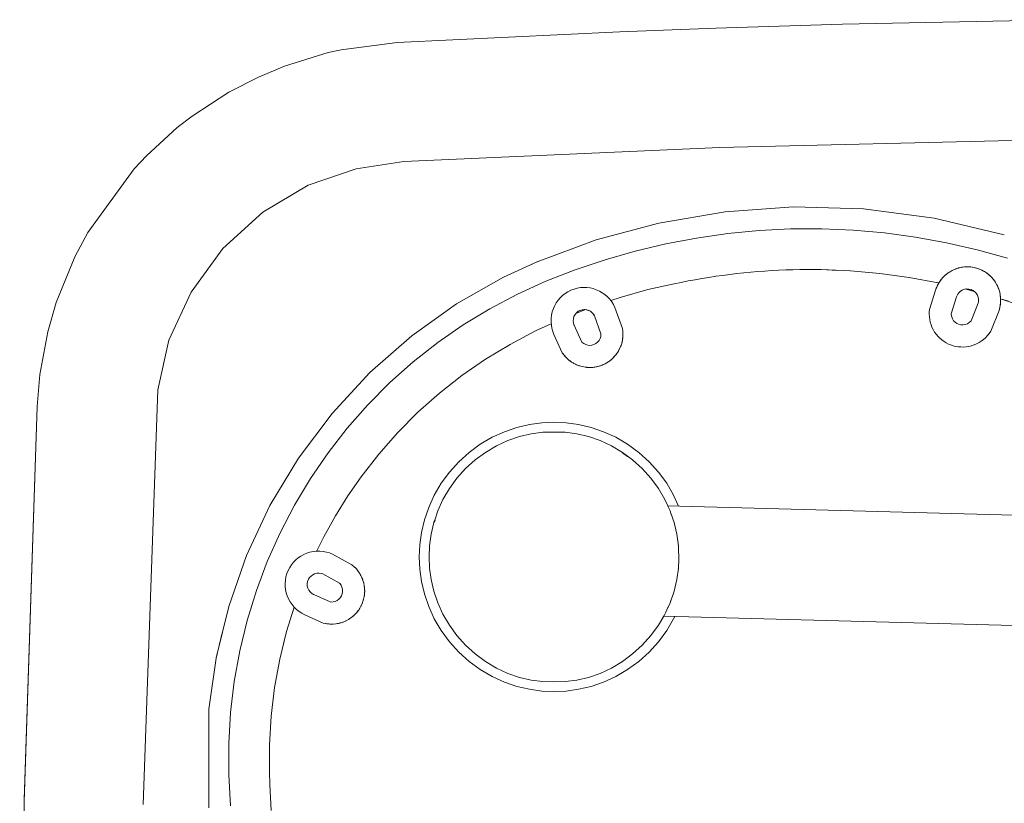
# Model space of a CAD drawing. Header units: millimetres. Extents: x -264 to 244, y -177 to 250.
# Tile 3 of 11: x -240 to -62, y 107 to 249. Entities that reach past the tile are written whole.
import ezdxf

# ---------------------------------------------------------------- set-up
doc = ezdxf.new("R2010")
doc.units = ezdxf.units.MM
doc.header["$MEASUREMENT"] = 0
doc.layers.add('material 1', color=7, linetype='Continuous')

msp = doc.modelspace()

# ---------------------------------------------------------------- linework, layer by layer
at = {"layer": 'material 1', "color": 7, "linetype": 'Continuous', "lineweight": 0}
for p, q in [((-90.82, 248.49), (-113.78, 247.77)), ((-50.45, 249.32), (-90.82, 248.49)), ((-171.48, 245.17), (-131.16, 247.11)), ((-131.16, 247.11), (-113.78, 247.77)), ((-181.62, 243.85), (-171.48, 245.17)), ((-183.97, 243.36), (-191.9, 240.89)), ((-183.97, 243.36), (-181.62, 243.85)), ((-181.62, 243.85), (-181.62, 243.85)), ((-196.59, 238.93), (-191.9, 240.89)), ((-191.9, 240.89), (-191.9, 240.89)), ((-191.9, 240.89), (-191.9, 240.89)), ((-196.59, 238.93), (-201.93, 236.18)), ((-208.58, 231.85), (-201.93, 236.18)), ((-201.93, 236.18), (-201.93, 236.18)), ((-201.93, 236.18), (-201.93, 236.18)), ((-208.58, 231.85), (-211.28, 229.78)), ((-211.28, 229.78), (-216.88, 224.68)), ((-211.28, 229.78), (-211.28, 229.78)), ((-46.36, 227.78), (-113.02, 226.19)), ((-219.11, 222.3), (-216.88, 224.68)), ((-216.88, 224.68), (-216.88, 224.68)), ((-113.02, 226.19), (-170.29, 223.61)), ((-113.02, 226.19), (-170.29, 223.61)), ((-178.87, 222.32), (-170.29, 223.61)), ((-219.11, 222.3), (-227.46, 210.78)), ((-178.87, 222.32), (-187.57, 219.37)), ((-195.78, 214.44), (-187.57, 219.37)), ((-203.02, 207.88), (-195.78, 214.44)), ((-195.78, 214.44), (-195.78, 214.44)), ((-124.08, 212.49), (-112.11, 214.52)), ((-112.11, 214.52), (-99.71, 215.4)), ((-112.11, 214.52), (-112.11, 214.52)), ((-99.71, 215.4), (-99.71, 215.4)), ((-87.01, 215.04), (-99.69, 215.4)), ((-87.01, 215.04), (-74.22, 213.37)), ((-87.01, 215.04), (-87.01, 215.04)), ((-87.01, 215.04), (-85.71, 214.87)), ((-135.45, 209.44), (-124.08, 212.49)), ((-74.22, 213.37), (-61.54, 210.38)), ((-227.46, 210.78), (-229.82, 206.35)), ((-111.62, 210.59), (-117.26, 209.78)), ((-105.95, 211.14), (-111.62, 210.59)), ((-100.26, 211.42), (-105.95, 211.14)), ((-94.57, 211.44), (-100.26, 211.42)), ((-88.89, 211.2), (-94.57, 211.44)), ((-83.23, 210.7), (-88.89, 211.2)), ((-77.6, 209.94), (-83.23, 210.7)), ((-61.54, 210.38), (-61.54, 210.38)), ((-146.15, 205.49), (-135.46, 209.45)), ((-146.15, 205.49), (-135.45, 209.44)), ((-122.84, 208.72), (-128.37, 207.4)), ((-117.26, 209.78), (-122.84, 208.72)), ((-72, 208.93), (-77.6, 209.94)), ((-66.45, 207.65), (-72, 208.93)), ((-208.75, 199.97), (-203.02, 207.88)), ((-128.37, 207.4), (-133.83, 205.83)), ((-60.96, 206.12), (-66.45, 207.65)), ((-233.2, 198.09), (-229.82, 206.35)), ((-229.82, 206.35), (-229.82, 206.35)), ((-229.82, 206.35), (-229.82, 206.35)), ((-152.22, 202.71), (-146.15, 205.49)), ((-152.21, 202.69), (-146.15, 205.49)), ((-147.22, 205), (-146.15, 205.49)), ((-146.15, 205.49), (-142.59, 206.81)), ((-133.83, 205.83), (-139.22, 204.01)), ((-139.22, 204.01), (-144.53, 201.94)), ((-111.24, 203.18), (-109.98, 203.33)), ((-109.98, 203.33), (-108.71, 203.47)), ((-108.71, 203.47), (-107.44, 203.59)), ((-107.44, 203.59), (-106.17, 203.7)), ((-106.17, 203.7), (-104.9, 203.79)), ((-104.9, 203.79), (-103.63, 203.87)), ((-103.63, 203.87), (-102.36, 203.94)), ((-102.36, 203.94), (-101.08, 203.99)), ((-101.08, 203.99), (-99.81, 204.03)), ((-99.81, 204.03), (-98.54, 204.06)), ((-98.54, 204.06), (-97.26, 204.07)), ((-97.26, 204.07), (-95.99, 204.06)), ((-95.99, 204.06), (-94.71, 204.05)), ((-89.37, 203.82), (-94.71, 204.05)), ((-94.71, 204.05), (-91.68, 203.92)), ((-84.05, 203.35), (-89.37, 203.82)), ((-78.75, 202.64), (-84.05, 203.35)), ((-72.45, 202.84), (-71.99, 203.24)), ((-71.99, 203.24), (-72.23, 203.03)), ((-71.99, 203.24), (-71.5, 203.6)), ((-71.99, 203.24), (-71.96, 203.27)), ((-71.5, 203.6), (-71.81, 203.38)), ((-71.5, 203.6), (-70.98, 203.9)), ((-71.5, 203.6), (-71.48, 203.61)), ((-70.98, 203.9), (-71.36, 203.68)), ((-70.98, 203.9), (-70.44, 204.14)), ((-70.98, 203.9), (-70.96, 203.91)), ((-70.44, 204.14), (-70.88, 203.95)), ((-70.44, 204.14), (-69.89, 204.33)), ((-70.44, 204.14), (-70.4, 204.16)), ((-69.89, 204.33), (-70.37, 204.17)), ((-69.89, 204.33), (-69.34, 204.46)), ((-69.89, 204.33), (-69.82, 204.35)), ((-69.34, 204.46), (-69.82, 204.35)), ((-69.82, 204.35), (-69.82, 204.35)), ((-69.82, 204.35), (-69.82, 204.35)), ((-69.34, 204.46), (-68.76, 204.54)), ((-69.34, 204.46), (-69.21, 204.48)), ((-68.76, 204.54), (-69.21, 204.48)), ((-69.21, 204.48), (-69.21, 204.48)), ((-69.21, 204.48), (-69.21, 204.48)), ((-68.76, 204.54), (-68.17, 204.56)), ((-68.76, 204.54), (-68.59, 204.55)), ((-68.17, 204.56), (-68.59, 204.55)), ((-68.59, 204.55), (-68.59, 204.55)), ((-68.59, 204.55), (-68.59, 204.55)), ((-68.17, 204.56), (-67.97, 204.56)), ((-68.17, 204.56), (-67.58, 204.53)), ((-67.97, 204.56), (-67.97, 204.56)), ((-67.58, 204.53), (-67.97, 204.56)), ((-67.97, 204.56), (-67.97, 204.56)), ((-67.58, 204.53), (-67.35, 204.5)), ((-67.58, 204.53), (-66.98, 204.43)), ((-67.35, 204.5), (-67.35, 204.5)), ((-66.98, 204.43), (-67.35, 204.5)), ((-67.35, 204.5), (-67.35, 204.5)), ((-66.98, 204.43), (-66.75, 204.38)), ((-66.98, 204.43), (-66.4, 204.28)), ((-66.75, 204.38), (-66.75, 204.38)), ((-66.4, 204.28), (-66.75, 204.38)), ((-66.75, 204.38), (-66.75, 204.38)), ((-66.4, 204.28), (-66.17, 204.2)), ((-66.4, 204.28), (-65.83, 204.06)), ((-66.17, 204.2), (-66.17, 204.2)), ((-65.83, 204.06), (-66.17, 204.2)), ((-66.17, 204.2), (-66.17, 204.2)), ((-65.83, 204.06), (-65.63, 203.97)), ((-65.83, 204.06), (-65.29, 203.8)), ((-65.63, 203.97), (-65.63, 203.97)), ((-65.29, 203.8), (-65.63, 203.97)), ((-65.63, 203.97), (-65.63, 203.97)), ((-65.29, 203.8), (-65.12, 203.7)), ((-65.29, 203.8), (-64.78, 203.48)), ((-65.12, 203.7), (-65.12, 203.7)), ((-64.78, 203.48), (-65.12, 203.7)), ((-65.12, 203.7), (-65.12, 203.7)), ((-64.78, 203.48), (-64.65, 203.39)), ((-64.78, 203.48), (-64.31, 203.12)), ((-64.65, 203.39), (-64.65, 203.39)), ((-64.31, 203.12), (-64.65, 203.39)), ((-64.65, 203.39), (-64.65, 203.39)), ((-160.73, 197.85), (-152.21, 202.69)), ((-144.53, 201.94), (-149.68, 199.6)), ((-126.1, 200.44), (-121.29, 201.49)), ((-121.29, 201.49), (-120.04, 201.75)), ((-120.04, 201.75), (-118.79, 202)), ((-118.79, 202), (-117.54, 202.23)), ((-117.54, 202.23), (-116.29, 202.45)), ((-116.29, 202.45), (-115.03, 202.65)), ((-115.03, 202.65), (-113.77, 202.84)), ((-113.77, 202.84), (-112.51, 203.02)), ((-112.51, 203.02), (-111.24, 203.18)), ((-73.49, 201.68), (-78.75, 202.64)), ((-73.62, 201.71), (-73.38, 201.66)), ((-73.53, 201.41), (-73.22, 201.92)), ((-73.53, 201.41), (-73.45, 201.55)), ((-73.38, 201.66), (-73.49, 201.68)), ((-73.22, 201.92), (-73.33, 201.75)), ((-73.22, 201.92), (-72.86, 202.4)), ((-73.22, 201.92), (-73.14, 202.03)), ((-72.86, 202.4), (-73, 202.22)), ((-72.86, 202.4), (-72.66, 202.62)), ((-72.86, 202.4), (-72.79, 202.48)), ((-72.66, 202.62), (-72.71, 202.57)), ((-72.66, 202.62), (-72.45, 202.84)), ((-72.45, 202.84), (-72.4, 202.89)), ((-64.31, 203.12), (-64.23, 203.04)), ((-64.31, 203.12), (-63.89, 202.72)), ((-64.23, 203.04), (-64.23, 203.04)), ((-63.89, 202.72), (-64.23, 203.04)), ((-64.23, 203.04), (-64.23, 203.04)), ((-63.89, 202.72), (-63.84, 202.67)), ((-63.89, 202.72), (-63.52, 202.29)), ((-63.52, 202.29), (-63.84, 202.67)), ((-63.52, 202.29), (-63.48, 202.25)), ((-63.52, 202.29), (-63.18, 201.82)), ((-63.18, 201.82), (-63.44, 202.2)), ((-63.18, 201.82), (-63.15, 201.78)), ((-63.18, 201.82), (-62.88, 201.31)), ((-62.88, 201.31), (-63.09, 201.67)), ((-208.75, 199.97), (-212.79, 191.28)), ((-141.53, 199.34), (-141.06, 199.71)), ((-141.06, 199.71), (-140.55, 200.04)), ((-140.55, 200.04), (-140.01, 200.31)), ((-140.01, 200.31), (-139.44, 200.53)), ((-139.44, 200.53), (-138.86, 200.69)), ((-138.86, 200.69), (-138.27, 200.79)), ((-138.27, 200.79), (-137.68, 200.83)), ((-137.68, 200.83), (-137.11, 200.81)), ((-137.11, 200.81), (-136.54, 200.74)), ((-136.54, 200.74), (-135.97, 200.61)), ((-135.97, 200.61), (-135.41, 200.42)), ((-135.41, 200.42), (-134.86, 200.18)), ((-134.86, 200.18), (-134.34, 199.88)), ((-134.34, 199.88), (-133.84, 199.53)), ((-131.08, 199.02), (-126.1, 200.44)), ((-75.08, 196.86), (-73.98, 200.34)), ((-73.98, 200.34), (-73.78, 200.88)), ((-73.98, 200.34), (-73.93, 200.49)), ((-73.78, 200.88), (-73.85, 200.7)), ((-73.78, 200.88), (-73.53, 201.41)), ((-73.78, 200.88), (-73.71, 201.04)), ((-73.53, 201.41), (-73.62, 201.24)), ((-69.75, 199.88), (-69.97, 199.58)), ((-69.48, 200.13), (-69.75, 199.88)), ((-69.15, 200.34), (-69.48, 200.13)), ((-68.76, 200.49), (-69.15, 200.34)), ((-68.35, 200.56), (-68.76, 200.49)), ((-68.27, 200.48), (-68.5, 200.53)), ((-68.49, 200.54), (-67.15, 200.2)), ((-67.93, 200.54), (-68.35, 200.56)), ((-66.98, 200.12), (-68.27, 200.48)), ((-67.54, 200.44), (-67.93, 200.54)), ((-67.18, 200.27), (-67.54, 200.44)), ((-66.88, 200.05), (-67.18, 200.27)), ((-67.15, 200.2), (-67.06, 200.18)), ((-66.63, 199.78), (-66.88, 200.05)), ((-66.42, 199.45), (-66.63, 199.78)), ((-62.88, 201.31), (-62.86, 201.27)), ((-62.88, 201.31), (-62.63, 200.76)), ((-62.63, 200.76), (-62.78, 201.11)), ((-62.63, 200.76), (-62.61, 200.72)), ((-62.63, 200.76), (-62.43, 200.19)), ((-62.43, 200.19), (-62.54, 200.52)), ((-62.43, 200.19), (-62.42, 200.15)), ((-62.43, 200.19), (-62.29, 199.6)), ((-62.29, 199.6), (-62.37, 199.92)), ((-233.2, 198.09), (-234.72, 192.78)), ((-149.68, 199.6), (-154.68, 196.96)), ((-142.95, 197.53), (-142.66, 198.03)), ((-142.66, 198.03), (-142.33, 198.5)), ((-142.33, 198.5), (-141.96, 198.94)), ((-141.96, 198.94), (-141.53, 199.34)), ((-133.84, 199.53), (-133.38, 199.13)), ((-133.38, 199.13), (-132.97, 198.69)), ((-132.97, 198.69), (-132.61, 198.22)), ((-132.77, 198.44), (-131.08, 199.02)), ((-132.61, 198.22), (-132.3, 197.72)), ((-70.17, 199.14), (-71.13, 196.07)), ((-70.14, 199.22), (-70.17, 199.14)), ((-69.97, 199.58), (-70.14, 199.22)), ((-67.55, 194.8), (-66.27, 198)), ((-66.27, 199.07), (-66.42, 199.45)), ((-66.2, 198.65), (-66.27, 199.07)), ((-66.27, 198), (-66.22, 198.24)), ((-66.22, 198.24), (-66.2, 198.65)), ((-62.29, 199.6), (-62.29, 199.55)), ((-62.29, 199.6), (-62.22, 199)), ((-62.22, 199), (-62.26, 199.31)), ((-62.2, 198.4), (-62.24, 197.8)), ((-62.24, 197.8), (-62.22, 198.09)), ((-62.22, 199), (-62.21, 198.93)), ((-62.22, 199), (-62.2, 198.4)), ((-62.21, 198.78), (-60.77, 198.33)), ((-58, 197.38), (-62.21, 198.75)), ((-62.2, 198.4), (-62.21, 198.7)), ((-62.2, 198.4), (-62.2, 198.32)), ((-168.84, 192.08), (-160.73, 197.85)), ((-154.68, 196.96), (-159.5, 194.03)), ((-143.52, 195.83), (-143.38, 196.42)), ((-143.38, 196.42), (-143.19, 196.99)), ((-143.19, 196.99), (-142.95, 197.53)), ((-139.01, 196.23), (-139.27, 195.91)), ((-137.35, 196.81), (-139.1, 196.12)), ((-139.1, 196.12), (-137.35, 196.81)), ((-139.02, 196.22), (-138.95, 196.28)), ((-138.68, 196.5), (-139.01, 196.23)), ((-139.01, 196.23), (-139.01, 196.23)), ((-138.7, 196.48), (-138.62, 196.53)), ((-138.32, 196.68), (-138.68, 196.5)), ((-138.68, 196.5), (-138.68, 196.5)), ((-138.35, 196.67), (-138.26, 196.7)), ((-137.94, 196.79), (-138.32, 196.68)), ((-138.32, 196.68), (-138.32, 196.68)), ((-138.32, 196.68), (-138.32, 196.68)), ((-137.99, 196.78), (-137.87, 196.8)), ((-137.57, 196.83), (-137.94, 196.79)), ((-137.94, 196.79), (-137.94, 196.79)), ((-137.94, 196.79), (-137.94, 196.79)), ((-137.62, 196.82), (-137.48, 196.82)), ((-137.57, 196.83), (-137.57, 196.83)), ((-137.2, 196.79), (-137.57, 196.83)), ((-137.57, 196.83), (-137.57, 196.83)), ((-137.24, 196.8), (-137.1, 196.76)), ((-137.2, 196.79), (-137.2, 196.79)), ((-136.83, 196.68), (-137.2, 196.79)), ((-136.85, 196.69), (-136.73, 196.64)), ((-136.83, 196.68), (-136.83, 196.68)), ((-136.46, 196.5), (-136.83, 196.68)), ((-136.48, 196.51), (-136.39, 196.44)), ((-136.46, 196.5), (-136.46, 196.5)), ((-136.14, 196.23), (-136.46, 196.5)), ((-136.16, 196.25), (-136.09, 196.17)), ((-136.14, 196.23), (-136.14, 196.23)), ((-135.87, 195.91), (-136.14, 196.23)), ((-132.3, 197.72), (-132.05, 197.21)), ((-132.05, 197.21), (-130.68, 193.41)), ((-75.13, 195.96), (-75.12, 196.42)), ((-75.12, 196.42), (-75.08, 196.86)), ((-62.49, 196.67), (-63.99, 192.93)), ((-62.34, 197.23), (-62.49, 196.67)), ((-62.43, 196.9), (-62.49, 196.67)), ((-62.34, 197.23), (-62.37, 197.12)), ((-62.24, 197.8), (-62.34, 197.23)), ((-62.34, 197.23), (-62.29, 197.49)), ((-62.24, 197.8), (-62.26, 197.71)), ((-143.6, 194.92), (-143.59, 195.22)), ((-143.6, 194.62), (-143.6, 194.92)), ((-143.55, 194.02), (-143.6, 194.62)), ((-143.59, 195.22), (-143.52, 195.83)), ((-139.57, 195.17), (-139.6, 194.8)), ((-139.6, 194.76), (-139.59, 194.91)), ((-139.6, 194.8), (-139.6, 194.8)), ((-139.6, 194.8), (-139.57, 194.43)), ((-139.56, 194.39), (-139.58, 194.52)), ((-139.46, 195.54), (-139.57, 195.17)), ((-139.57, 195.14), (-139.54, 195.29)), ((-139.57, 195.17), (-139.57, 195.17)), ((-139.57, 194.43), (-139.57, 194.43)), ((-139.57, 194.43), (-139.46, 194.05)), ((-139.47, 195.53), (-139.41, 195.65)), ((-139.27, 195.91), (-139.46, 195.54)), ((-139.46, 195.54), (-139.46, 195.54)), ((-139.28, 195.9), (-139.21, 195.98)), ((-139.27, 195.91), (-139.27, 195.91)), ((-135.87, 195.91), (-135.87, 195.91)), ((-135.75, 195.7), (-135.87, 195.91)), ((-135.75, 195.7), (-135.87, 195.89)), ((-134.59, 192.45), (-135.75, 195.7)), ((-75.11, 195.49), (-75.13, 195.96)), ((-75.05, 195.02), (-75.11, 195.49)), ((-74.95, 194.55), (-75.05, 195.02)), ((-74.81, 194.08), (-74.95, 194.55)), ((-71.13, 196.07), (-71.13, 195.92)), ((-71.13, 195.92), (-71.06, 195.51)), ((-71.06, 195.51), (-70.92, 195.13)), ((-70.92, 195.13), (-70.71, 194.8)), ((-70.71, 194.8), (-70.46, 194.54)), ((-70.46, 194.54), (-70.16, 194.32)), ((-68.22, 194.25), (-67.89, 194.46)), ((-67.89, 194.46), (-67.62, 194.71)), ((-67.55, 194.8), (-67.62, 194.71)), ((-236.2, 185.06), (-234.72, 192.78)), ((-234.72, 192.78), (-234.72, 192.78)), ((-234.72, 192.78), (-234.72, 192.78)), ((-159.5, 194.03), (-164.13, 190.83)), ((-146.42, 192.96), (-151.03, 190.52)), ((-143.57, 194.25), (-146.42, 192.96)), ((-143.45, 193.43), (-143.55, 194.02)), ((-143.29, 192.87), (-143.45, 193.43)), ((-143.08, 192.33), (-143.29, 192.87)), ((-139.46, 194.05), (-139.43, 193.97)), ((-139.46, 194.05), (-139.46, 194.05)), ((-139.43, 193.97), (-138.11, 191.03)), ((-130.61, 192.88), (-130.68, 193.41)), ((-130.58, 192.34), (-130.61, 192.88)), ((-130.61, 192.88), (-130.61, 192.88)), ((-130.6, 192.67), (-130.58, 192.34)), ((-74.63, 193.62), (-74.81, 194.08)), ((-74.41, 193.18), (-74.63, 193.62)), ((-74.15, 192.75), (-74.41, 193.18)), ((-73.86, 192.35), (-74.15, 192.75)), ((-70.16, 194.32), (-69.81, 194.15)), ((-69.81, 194.15), (-69.42, 194.05)), ((-69.42, 194.05), (-69, 194.04)), ((-69, 194.04), (-68.6, 194.1)), ((-68.6, 194.1), (-68.22, 194.25)), ((-64.28, 192.48), (-63.99, 192.93)), ((-212.79, 191.28), (-214.82, 182.3)), ((-212.79, 191.28), (-214.82, 182.3)), ((-168.84, 192.08), (-176.4, 185.44)), ((-164.13, 190.83), (-168.57, 187.34)), ((-141.59, 189.01), (-143.08, 192.33)), ((-138.11, 191.03), (-138.01, 190.92)), ((-138.01, 190.92), (-137.69, 190.66)), ((-135.49, 190.66), (-135.17, 190.92)), ((-135.17, 190.92), (-134.91, 191.24)), ((-134.91, 191.24), (-134.72, 191.6)), ((-134.72, 191.6), (-134.62, 191.97)), ((-134.62, 191.97), (-134.58, 192.34)), ((-134.59, 192.45), (-134.58, 192.34)), ((-130.68, 191.24), (-130.82, 190.68)), ((-130.78, 190.82), (-130.82, 190.68)), ((-130.73, 191.04), (-130.68, 191.24)), ((-130.61, 191.8), (-130.68, 191.24)), ((-130.67, 191.33), (-130.68, 191.24)), ((-130.64, 191.55), (-130.61, 191.8)), ((-130.58, 192.34), (-130.61, 191.8)), ((-130.6, 191.84), (-130.61, 191.8)), ((-130.58, 192.34), (-130.59, 192.05)), ((-73.54, 191.97), (-73.86, 192.35)), ((-73.2, 191.62), (-73.54, 191.97)), ((-72.83, 191.31), (-73.2, 191.62)), ((-72.44, 191.03), (-72.83, 191.31)), ((-72.04, 190.79), (-72.44, 191.03)), ((-71.63, 190.58), (-72.04, 190.79)), ((-66.11, 190.84), (-66.55, 190.61)), ((-65.7, 191.1), (-66.11, 190.84)), ((-65.31, 191.4), (-65.7, 191.1)), ((-64.95, 191.71), (-65.31, 191.4)), ((-64.63, 192.05), (-64.95, 191.71)), ((-64.63, 192.05), (-64.28, 192.48)), ((-64.42, 192.31), (-64.63, 192.05)), ((-64.28, 192.48), (-64.29, 192.48)), ((-151.03, 190.52), (-155.47, 187.82)), ((-141.43, 188.78), (-141.59, 189.01)), ((-141.26, 188.55), (-141.59, 189.01)), ((-137.69, 190.66), (-137.33, 190.47)), ((-137.33, 190.47), (-136.96, 190.36)), ((-136.96, 190.36), (-136.59, 190.33)), ((-136.59, 190.33), (-136.23, 190.36)), ((-136.23, 190.36), (-135.85, 190.47)), ((-135.85, 190.47), (-135.49, 190.66)), ((-131.56, 189.05), (-131.93, 188.55)), ((-131.72, 188.83), (-131.56, 189.05)), ((-131.25, 189.58), (-131.56, 189.05)), ((-131.54, 189.08), (-131.56, 189.05)), ((-131.27, 189.55), (-131.25, 189.58)), ((-131.01, 190.12), (-131.25, 189.58)), ((-131.14, 189.82), (-131.25, 189.58)), ((-131.04, 190.04), (-131.01, 190.12)), ((-130.82, 190.68), (-131.01, 190.12)), ((-130.93, 190.32), (-131.01, 190.12)), ((-130.86, 190.54), (-130.82, 190.68)), ((-71.22, 190.41), (-71.63, 190.58)), ((-70.79, 190.27), (-71.22, 190.41)), ((-70.35, 190.16), (-70.79, 190.27)), ((-69.89, 190.08), (-70.35, 190.16)), ((-69.42, 190.04), (-69.89, 190.08)), ((-68.94, 190.03), (-69.42, 190.04)), ((-68.45, 190.07), (-68.94, 190.03)), ((-67.96, 190.14), (-68.45, 190.07)), ((-67.48, 190.26), (-67.96, 190.14)), ((-67.01, 190.42), (-67.48, 190.26)), ((-66.55, 190.61), (-67.01, 190.42)), ((-168.57, 187.34), (-172.78, 183.59)), ((-155.47, 187.82), (-159.74, 184.87)), ((-141.3, 188.61), (-141.26, 188.55)), ((-141.12, 188.39), (-141.26, 188.55)), ((-140.84, 188.09), (-141.26, 188.55)), ((-140.96, 188.21), (-140.84, 188.09)), ((-140.76, 188.01), (-140.84, 188.09)), ((-140.38, 187.67), (-140.84, 188.09)), ((-140.58, 187.85), (-140.38, 187.67)), ((-140.36, 187.66), (-140.38, 187.67)), ((-139.88, 187.31), (-140.38, 187.67)), ((-139.93, 187.34), (-139.88, 187.31)), ((-139.67, 187.18), (-139.88, 187.31)), ((-139.35, 187), (-139.88, 187.31)), ((-133.3, 187.31), (-133.83, 187)), ((-133.49, 187.19), (-133.3, 187.31)), ((-132.8, 187.67), (-133.3, 187.31)), ((-133.25, 187.34), (-133.3, 187.31)), ((-132.82, 187.66), (-132.8, 187.67)), ((-132.34, 188.09), (-132.8, 187.67)), ((-132.6, 187.85), (-132.8, 187.67)), ((-132.42, 188.01), (-132.34, 188.09)), ((-131.93, 188.55), (-132.34, 188.09)), ((-132.21, 188.23), (-132.34, 188.09)), ((-132.05, 188.41), (-131.93, 188.55)), ((-131.86, 188.64), (-131.93, 188.55)), ((-183.27, 178.02), (-176.4, 185.44)), ((-176.4, 185.44), (-176.4, 185.44)), ((-139.47, 187.06), (-139.35, 187)), ((-139.2, 186.93), (-139.35, 187)), ((-138.8, 186.75), (-139.35, 187)), ((-138.99, 186.83), (-138.8, 186.75)), ((-138.71, 186.71), (-138.8, 186.75)), ((-138.24, 186.56), (-138.8, 186.75)), ((-138.49, 186.64), (-138.24, 186.56)), ((-138.2, 186.55), (-138.24, 186.56)), ((-137.68, 186.43), (-138.24, 186.56)), ((-137.69, 186.43), (-137.68, 186.43)), ((-137.39, 186.39), (-137.68, 186.43)), ((-137.13, 186.35), (-137.68, 186.43)), ((-137.17, 186.36), (-137.13, 186.35)), ((-136.87, 186.34), (-137.13, 186.35)), ((-136.59, 186.33), (-137.13, 186.35)), ((-136.66, 186.33), (-136.59, 186.33)), ((-136.05, 186.35), (-136.59, 186.33)), ((-136.37, 186.34), (-136.59, 186.33)), ((-136.16, 186.34), (-136.05, 186.35)), ((-135.5, 186.43), (-136.05, 186.35)), ((-135.87, 186.37), (-136.05, 186.35)), ((-135.65, 186.4), (-135.5, 186.43)), ((-134.94, 186.56), (-135.5, 186.43)), ((-135.37, 186.45), (-135.5, 186.43)), ((-135.15, 186.51), (-134.94, 186.56)), ((-134.38, 186.75), (-134.94, 186.56)), ((-134.88, 186.58), (-134.94, 186.56)), ((-134.4, 186.74), (-134.38, 186.75)), ((-133.83, 187), (-134.38, 186.75)), ((-134.15, 186.85), (-134.38, 186.75)), ((-133.94, 186.94), (-133.83, 187)), ((-133.69, 187.07), (-133.83, 187)), ((-236.2, 185.06), (-236.67, 179.28)), ((-159.74, 184.87), (-163.82, 181.67)), ((-217.45, 107.15), (-214.82, 182.3)), ((-172.78, 183.59), (-176.77, 179.58)), ((-163.82, 181.67), (-167.7, 178.22)), ((-236.67, 179.28), (-239.04, 107.63)), ((-236.67, 179.28), (-239.03, 108.05)), ((-176.77, 179.58), (-180.51, 175.32)), ((-189.34, 169.93), (-183.27, 178.02)), ((-167.7, 178.22), (-171.37, 174.53)), ((-180.51, 175.32), (-183.98, 170.86)), ((-149.8, 175.47), (-152.06, 174.7)), ((-147.52, 176), (-149.8, 175.47)), ((-145.28, 176.31), (-147.52, 176)), ((-143.09, 176.41), (-145.28, 176.31)), ((-140.89, 176.31), (-143.09, 176.41)), ((-138.65, 176), (-140.89, 176.31)), ((-136.37, 175.47), (-138.65, 176)), ((-134.11, 174.7), (-136.37, 175.47)), ((-171.37, 174.53), (-174.81, 170.61)), ((-154.29, 173.68), (-156.43, 172.43)), ((-152.06, 174.7), (-154.29, 173.68)), ((-151.44, 173.12), (-153.49, 172.15)), ((-149.33, 173.85), (-151.44, 173.12)), ((-147.22, 174.34), (-149.33, 173.85)), ((-145.12, 174.6), (-147.22, 174.34)), ((-143.09, 174.64), (-145.12, 174.6)), ((-141.05, 174.6), (-143.09, 174.64)), ((-143.09, 174.64), (-143.09, 174.64)), ((-143.09, 174.64), (-143.09, 174.64)), ((-138.95, 174.34), (-141.05, 174.6)), ((-136.84, 173.85), (-138.95, 174.34)), ((-134.73, 173.12), (-136.84, 173.85)), ((-132.68, 172.15), (-134.73, 173.12)), ((-131.88, 173.68), (-134.11, 174.7)), ((-129.74, 172.43), (-131.88, 173.68)), ((-156.43, 172.43), (-158.46, 170.95)), ((-153.49, 172.15), (-155.47, 170.96)), ((-130.7, 170.96), (-132.68, 172.15)), ((-127.71, 170.95), (-129.74, 172.43)), ((-194.52, 161.31), (-189.34, 169.93)), ((-183.98, 170.86), (-187.17, 166.21)), ((-174.81, 170.61), (-178, 166.5)), ((-158.46, 170.95), (-160.33, 169.26)), ((-157.34, 169.58), (-159.08, 168.01)), ((-155.47, 170.96), (-157.34, 169.58)), ((-157.34, 169.58), (-157.34, 169.58)), ((-128.83, 169.58), (-129.75, 170.25)), ((-127.09, 168.01), (-128.83, 169.58)), ((-125.84, 169.26), (-127.71, 170.95)), ((-160.33, 169.26), (-162.02, 167.39)), ((-159.08, 168.01), (-160.65, 166.27)), ((-125.53, 166.27), (-127.09, 168.01)), ((-124.15, 167.39), (-125.84, 169.26)), ((-187.17, 166.21), (-190.07, 161.37)), ((-180.4, 163.1), (-178, 166.5)), ((-162.02, 167.39), (-163.5, 165.36)), ((-160.65, 166.27), (-162.02, 164.39)), ((-124.15, 164.39), (-125.53, 166.27)), ((-122.67, 165.36), (-124.15, 167.39)), ((-163.5, 165.36), (-164.75, 163.22)), ((-162.02, 164.39), (-163.18, 162.41)), ((-122.99, 162.41), (-124.15, 164.39)), ((-121.42, 163.22), (-122.67, 165.36)), ((-182.65, 159.47), (-180.4, 163.1)), ((-164.75, 163.22), (-165.76, 161)), ((-163.18, 162.41), (-164.12, 160.34)), ((-122.49, 161.29), (-122.99, 162.41)), ((-120.52, 161.24), (-121.42, 163.22)), ((-198.73, 152.29), (-194.52, 161.31)), ((-190.07, 161.37), (-192.67, 156.37)), ((-165.76, 161), (-166.53, 158.73)), ((49.18, 156.66), (-122.5, 161.29)), ((-184.75, 155.63), (-182.65, 159.47)), ((-166.53, 158.73), (-167.07, 156.46)), ((-164.12, 160.34), (-164.68, 158.7)), ((-121.34, 158.24), (-121.58, 158.94)), ((-164.83, 158.24), (-165.33, 156.13)), ((-120.84, 156.13), (-121.34, 158.24)), ((-121.34, 158.24), (-121.34, 158.24)), ((-192.67, 156.37), (-194.98, 151.21)), ((-184.75, 155.63), (-186.01, 153.15)), ((-167.07, 156.46), (-167.38, 154.21)), ((-165.33, 156.13), (-165.61, 154.05)), ((-165.33, 156.13), (-165.33, 156.13)), ((-120.56, 154.05), (-120.84, 156.13)), ((-167.38, 154.21), (-167.48, 152.02)), ((-165.61, 154.05), (-165.7, 152.02)), ((-165.61, 154.05), (-165.61, 154.05)), ((-120.56, 154.05), (-120.56, 154.05)), ((-201.98, 143.04), (-198.73, 152.29)), ((-189.81, 151.48), (-189.37, 151.85)), ((-189.37, 151.85), (-188.89, 152.18)), ((-188.89, 152.18), (-188.39, 152.46)), ((-188.39, 152.46), (-187.84, 152.69)), ((-187.84, 152.69), (-187.27, 152.87)), ((-187.27, 152.87), (-186.68, 153)), ((-186.68, 153), (-186.07, 153.07)), ((-186.07, 153.07), (-185.47, 153.07)), ((-186.01, 153.15), (-186.05, 153.07)), ((-185.47, 153.07), (-184.87, 153.01)), ((-184.87, 153.01), (-184.28, 152.9)), ((-184.28, 152.9), (-183.72, 152.73)), ((-183.72, 152.73), (-183.19, 152.52)), ((-183.19, 152.52), (-179.65, 150.58)), ((-167.48, 152.02), (-167.38, 149.83)), ((-165.7, 152.02), (-165.61, 149.99)), ((-194.98, 151.21), (-196.97, 145.91)), ((-191.21, 149.56), (-190.93, 150.09)), ((-190.93, 150.09), (-190.6, 150.6)), ((-190.6, 150.6), (-190.22, 151.06)), ((-190.22, 151.06), (-189.81, 151.48)), ((-179.25, 150.24), (-179.65, 150.58)), ((-178.86, 149.84), (-179.25, 150.24)), ((-179.24, 150.23), (-179.25, 150.24)), ((-179.09, 150.08), (-178.86, 149.84)), ((-178.86, 149.84), (-178.57, 149.48)), ((-167.38, 149.83), (-167.07, 147.58)), ((-165.33, 147.9), (-165.61, 149.99)), ((-165.61, 149.99), (-165.61, 149.98)), ((-120.84, 147.9), (-120.56, 149.99)), ((-120.56, 149.99), (-120.56, 149.98)), ((-191.71, 147.82), (-191.6, 148.41)), ((-191.6, 148.41), (-191.43, 148.99)), ((-191.43, 148.99), (-191.21, 149.56)), ((-187.33, 148.29), (-187.54, 147.96)), ((-187.07, 148.56), (-187.33, 148.29)), ((-186.77, 148.78), (-187.07, 148.56)), ((-186.42, 148.95), (-186.77, 148.78)), ((-186.02, 149.05), (-186.42, 148.95)), ((-185.6, 149.07), (-186.02, 149.05)), ((-185.19, 149), (-185.6, 149.07)), ((-184.96, 148.93), (-185.19, 149)), ((-181.94, 147.28), (-184.96, 148.93)), ((-178.54, 149.44), (-178.57, 149.48)), ((-178.57, 149.48), (-178.29, 149.08)), ((-178.43, 149.29), (-178.29, 149.08)), ((-178.24, 149.01), (-178.29, 149.08)), ((-178.29, 149.08), (-178.05, 148.66)), ((-178.15, 148.84), (-178.05, 148.66)), ((-177.98, 148.53), (-178.05, 148.66)), ((-178.05, 148.66), (-177.84, 148.22)), ((-177.9, 148.36), (-177.84, 148.22)), ((-177.76, 148.03), (-177.84, 148.22)), ((-177.84, 148.22), (-177.66, 147.76)), ((-191.75, 147.24), (-191.71, 147.82)), ((-191.74, 146.66), (-191.75, 147.24)), ((-191.68, 146.09), (-191.74, 146.66)), ((-187.69, 147.58), (-187.75, 147.17)), ((-187.75, 147.17), (-187.74, 146.75)), ((-187.74, 146.75), (-187.63, 146.35)), ((-187.54, 147.96), (-187.69, 147.58)), ((-187.63, 146.35), (-187.47, 146)), ((-181.94, 147.28), (-181.86, 147.19)), ((-181.64, 146.89), (-181.86, 147.19)), ((-181.47, 146.54), (-181.64, 146.89)), ((-181.37, 146.15), (-181.47, 146.54)), ((-177.69, 147.85), (-177.66, 147.76)), ((-177.58, 147.5), (-177.66, 147.76)), ((-177.66, 147.76), (-177.52, 147.28)), ((-177.53, 147.31), (-177.52, 147.28)), ((-177.52, 147.28), (-177.43, 146.79)), ((-177.42, 146.76), (-177.43, 146.79)), ((-177.43, 146.79), (-177.37, 146.3)), ((-177.4, 146.57), (-177.37, 146.3)), ((-177.36, 146.19), (-177.37, 146.3)), ((-177.37, 146.3), (-177.35, 145.81)), ((-167.07, 147.58), (-166.53, 145.31)), ((-165.33, 147.9), (-164.83, 145.79)), ((-165.33, 147.9), (-165.33, 147.9)), ((-121.34, 145.79), (-120.84, 147.9)), ((-196.97, 145.91), (-198.64, 140.5)), ((-191.56, 145.52), (-191.68, 146.09)), ((-191.38, 144.96), (-191.56, 145.52)), ((-191.15, 144.41), (-191.38, 144.96)), ((-187.47, 146), (-187.25, 145.7)), ((-187.25, 145.7), (-186.98, 145.44)), ((-186.98, 145.44), (-186.64, 145.23)), ((-186.64, 145.23), (-186.56, 145.2)), ((-186.56, 145.2), (-183.63, 143.87)), ((-182.03, 144.35), (-181.78, 144.62)), ((-181.78, 144.62), (-181.57, 144.95)), ((-181.57, 144.95), (-181.42, 145.33)), ((-181.42, 145.33), (-181.36, 145.74)), ((-181.36, 145.74), (-181.37, 146.15)), ((-177.44, 144.84), (-177.54, 144.38)), ((-177.38, 145.32), (-177.44, 144.84)), ((-177.43, 144.87), (-177.44, 144.84)), ((-177.41, 145.05), (-177.38, 145.32)), ((-177.35, 145.81), (-177.38, 145.32)), ((-177.37, 145.43), (-177.38, 145.32)), ((-177.36, 146), (-177.35, 145.81)), ((-177.36, 145.62), (-177.35, 145.81)), ((-166.53, 145.31), (-165.76, 143.04)), ((-164.83, 145.79), (-164.12, 143.69)), ((-122.06, 143.69), (-121.34, 145.79)), ((-204.25, 133.72), (-201.98, 143.04)), ((-190.15, 142.94), (-191.51, 138.53)), ((-190.86, 143.88), (-191.15, 144.41)), ((-190.51, 143.38), (-190.86, 143.88)), ((-190.32, 143.14), (-190.51, 143.38)), ((-190.12, 142.91), (-190.32, 143.14)), ((-189.69, 142.5), (-190.12, 142.91)), ((-183.63, 143.87), (-183.48, 143.85)), ((-183.48, 143.85), (-183.07, 143.87)), ((-183.07, 143.87), (-182.67, 143.97)), ((-182.67, 143.97), (-182.32, 144.14)), ((-182.32, 144.14), (-182.03, 144.35)), ((-178.24, 142.71), (-178.49, 142.33)), ((-178.27, 142.66), (-178.24, 142.71)), ((-178.02, 143.1), (-178.24, 142.71)), ((-177.83, 143.51), (-178.02, 143.1)), ((-178.01, 143.13), (-178.02, 143.1)), ((-177.93, 143.28), (-177.83, 143.51)), ((-177.67, 143.93), (-177.83, 143.51)), ((-177.78, 143.62), (-177.83, 143.51)), ((-177.72, 143.79), (-177.67, 143.93)), ((-177.54, 144.38), (-177.67, 143.93)), ((-177.6, 144.14), (-177.67, 143.93)), ((-177.55, 144.32), (-177.54, 144.38)), ((-165.76, 143.04), (-164.75, 140.82)), ((-164.12, 143.69), (-163.18, 141.63)), ((-122.06, 143.69), (-122.06, 143.7)), ((-189.22, 142.13), (-189.69, 142.5)), ((-188.72, 141.81), (-189.22, 142.13)), ((-188.21, 141.55), (-188.72, 141.81)), ((-184.89, 140.05), (-188.21, 141.55)), ((-179.85, 140.98), (-180.26, 140.71)), ((-180.1, 140.82), (-179.85, 140.98)), ((-179.46, 141.28), (-179.85, 140.98)), ((-179.82, 141.01), (-179.85, 140.98)), ((-179.67, 141.12), (-179.46, 141.28)), ((-179.11, 141.61), (-179.46, 141.28)), ((-179.41, 141.33), (-179.46, 141.28)), ((-179.27, 141.46), (-179.11, 141.61)), ((-178.78, 141.96), (-179.11, 141.61)), ((-179.03, 141.69), (-179.11, 141.61)), ((-178.91, 141.82), (-178.78, 141.96)), ((-178.49, 142.33), (-178.78, 141.96)), ((-178.69, 142.08), (-178.78, 141.96)), ((-178.57, 142.23), (-178.49, 142.33)), ((-178.37, 142.52), (-178.49, 142.33)), ((-163.18, 141.63), (-162.02, 139.64)), ((-124.15, 139.64), (-123.19, 141.3)), ((-123.2, 141.3), (45.94, 136.74)), ((-121.42, 140.82), (-121.22, 141.25)), ((-198.64, 140.5), (-199.98, 135.01)), ((-184.46, 139.95), (-184.89, 140.05)), ((-184.38, 139.94), (-184.46, 139.95)), ((-184, 139.88), (-184.46, 139.95)), ((-184.21, 139.91), (-184, 139.88)), ((-183.83, 139.87), (-184, 139.88)), ((-183.54, 139.85), (-184, 139.88)), ((-183.65, 139.86), (-183.54, 139.85)), ((-183.06, 139.86), (-183.54, 139.85)), ((-183.27, 139.85), (-183.54, 139.85)), ((-183.08, 139.86), (-183.06, 139.86)), ((-182.58, 139.9), (-183.06, 139.86)), ((-182.1, 139.98), (-182.58, 139.9)), ((-182.52, 139.91), (-182.58, 139.9)), ((-182.33, 139.94), (-182.1, 139.98)), ((-181.62, 140.11), (-182.1, 139.98)), ((-181.97, 140.01), (-182.1, 139.98)), ((-181.78, 140.06), (-181.62, 140.11)), ((-181.15, 140.27), (-181.62, 140.11)), ((-181.43, 140.17), (-181.62, 140.11)), ((-181.25, 140.23), (-181.15, 140.27)), ((-180.7, 140.47), (-181.15, 140.27)), ((-180.91, 140.37), (-181.15, 140.27)), ((-180.74, 140.45), (-180.7, 140.47)), ((-180.26, 140.71), (-180.7, 140.47)), ((-180.26, 140.71), (-180.26, 140.71)), ((-164.75, 140.82), (-163.5, 138.67)), ((-162.02, 139.64), (-160.65, 137.76)), ((-125.53, 137.76), (-124.15, 139.64)), ((-122.67, 138.67), (-121.42, 140.82)), ((-204.24, 133.71), (-203.14, 138.26)), ((-191.51, 138.53), (-192.74, 133.47)), ((-192.06, 136.26), (-191.51, 138.53)), ((-163.5, 138.67), (-162.02, 136.65)), ((-160.65, 137.76), (-159.08, 136.02)), ((-127.09, 136.02), (-125.53, 137.76)), ((-124.15, 136.65), (-122.67, 138.67)), ((-162.02, 136.65), (-160.33, 134.77)), ((-159.08, 136.02), (-157.34, 134.46)), ((-128.83, 134.46), (-127.09, 136.02)), ((-125.84, 134.77), (-124.15, 136.65)), ((-205.56, 124.44), (-204.24, 133.71)), ((-204.25, 133.72), (-204.25, 133.72)), ((-199.98, 135.01), (-200.98, 129.46)), ((-160.33, 134.77), (-158.46, 133.08)), ((-155.47, 133.08), (-157.34, 134.46)), ((-157.34, 134.46), (-157.34, 134.46)), ((-130.7, 133.08), (-128.83, 134.46)), ((-128.83, 134.46), (-128.83, 134.46)), ((-127.71, 133.08), (-125.84, 134.77)), ((-192.74, 133.47), (-193.67, 128.36)), ((-158.46, 133.08), (-156.43, 131.6)), ((-155.47, 133.08), (-153.49, 131.89)), ((-132.68, 131.89), (-130.7, 133.08)), ((-129.74, 131.6), (-127.71, 133.08)), ((-156.43, 131.6), (-154.29, 130.35)), ((-154.29, 130.35), (-152.06, 129.34)), ((-153.49, 131.89), (-151.44, 130.92)), ((-151.44, 130.92), (-149.33, 130.19)), ((-149.33, 130.19), (-147.22, 129.69)), ((-138.95, 129.69), (-136.84, 130.19)), ((-136.84, 130.19), (-134.73, 130.92)), ((-134.73, 130.92), (-132.68, 131.89)), ((-134.11, 129.34), (-131.88, 130.35)), ((-131.88, 130.35), (-129.74, 131.6)), ((-200.98, 129.46), (-201.65, 123.86)), ((-152.06, 129.34), (-149.8, 128.57)), ((-149.8, 128.57), (-147.52, 128.04)), ((-147.22, 129.69), (-145.12, 129.44)), ((-145.12, 129.44), (-143.09, 129.4)), ((-143.09, 129.4), (-141.05, 129.44)), ((-143.09, 129.4), (-143.09, 129.4)), ((-143.09, 129.4), (-143.09, 129.4)), ((-141.05, 129.44), (-138.95, 129.69)), ((-138.65, 128.04), (-136.37, 128.57)), ((-136.37, 128.57), (-134.11, 129.34)), ((-193.67, 128.36), (-194.28, 123.2)), ((-147.52, 128.04), (-145.28, 127.73)), ((-145.28, 127.73), (-143.09, 127.63)), ((-143.09, 127.63), (-140.89, 127.73)), ((-140.89, 127.73), (-138.65, 128.04)), ((-205.58, 106.58), (-205.56, 124.44)), ((-201.65, 123.86), (-201.98, 118.22)), ((-194.28, 123.2), (-194.59, 118.01)), ((-201.98, 118.22), (-201.97, 112.57)), ((-194.59, 118.01), (-194.58, 112.81)), ((-201.98, 115.41), (-201.98, 115.36)), ((-201.98, 115.36), (-201.98, 115.31)), ((-194.59, 113.1), (-194.58, 115.44)), ((-201.97, 112.57), (-201.62, 106.92)), ((-194.53, 110.77), (-194.59, 113.1)), ((-194.43, 108.44), (-194.53, 110.77)), ((-239.82, 36.77), (-239.04, 107.63)), ((-239.03, 108.05), (-239.04, 107.63)), ((-194.26, 106.11), (-194.43, 108.44))]:
    msp.add_line(p, q, dxfattribs=at)
at = {"layer": 'material 1'}
for p, q in [((-130.7, 170.96), (-129.75, 170.25)), ((-164.68, 158.7), (-164.83, 158.24))]:
    msp.add_line(p, q, dxfattribs=at)
at = {"layer": 'material 1', "color": 7, "linetype": 'Continuous', "lineweight": 0, "flags": 128}
for points in [[(-146.18, 205.48), (-146.15, 205.49), (-146.15, 205.49)], [(-146.15, 205.49), (-146.15, 205.49), (-146.03, 205.54)], [(-147.8, 204.73), (-147.8, 204.73), (-147.83, 204.71)], [(-71.81, 203.38), (-71.81, 203.38), (-71.96, 203.27), (-71.96, 203.27)], [(-71.35, 203.68), (-71.36, 203.68), (-71.48, 203.61), (-71.48, 203.61)], [(-70.88, 203.95), (-70.88, 203.95), (-70.96, 203.91), (-70.96, 203.91)], [(-73.38, 201.66), (-73.45, 201.55), (-73.45, 201.55)], [(-73.33, 201.75), (-73.33, 201.75), (-73.38, 201.66)], [(-73, 202.22), (-73, 202.22), (-73.14, 202.03), (-73.14, 202.03)], [(-72.71, 202.57), (-72.71, 202.57), (-72.79, 202.48), (-72.79, 202.48)], [(-72.23, 203.04), (-72.23, 203.03), (-72.4, 202.89), (-72.4, 202.89)], [(-63.44, 202.2), (-63.44, 202.2), (-63.48, 202.25), (-63.48, 202.25)], [(-63.09, 201.67), (-63.09, 201.67), (-63.15, 201.78), (-63.15, 201.78)], [(-73.85, 200.7), (-73.85, 200.7), (-73.93, 200.49), (-73.93, 200.49)], [(-73.62, 201.24), (-73.62, 201.24), (-73.71, 201.04), (-73.71, 201.04)], [(-62.78, 201.11), (-62.78, 201.11), (-62.86, 201.27), (-62.86, 201.27)], [(-62.54, 200.52), (-62.54, 200.52), (-62.6, 200.69), (-62.61, 200.72), (-62.61, 200.72)], [(-62.37, 199.92), (-62.37, 199.92), (-62.42, 200.14), (-62.42, 200.15), (-62.42, 200.15)], [(-62.26, 199.31), (-62.26, 199.31), (-62.28, 199.51), (-62.29, 199.55), (-62.29, 199.55)], [(-62.22, 198.09), (-62.22, 198.09), (-62.2, 198.32), (-62.2, 198.32)], [(-62.21, 198.75), (-62.21, 198.93), (-62.21, 198.93)], [(-62.21, 198.7), (-62.21, 198.7), (-62.21, 198.78)], [(-62.43, 196.9), (-62.43, 196.9), (-62.37, 197.12), (-62.37, 197.12)], [(-62.29, 197.49), (-62.29, 197.49), (-62.26, 197.71), (-62.26, 197.71)], [(-135.9, 195.94), (-135.87, 195.89), (-135.87, 195.89)], [(-139.44, 194), (-139.44, 194), (-139.48, 194.12)], [(-130.65, 193.2), (-130.65, 193.21), (-130.65, 193.21)], [(-130.6, 192.67), (-130.6, 192.67), (-130.61, 192.88), (-130.61, 192.88)], [(-130.78, 190.82), (-130.78, 190.82), (-130.73, 191.04), (-130.73, 191.04)], [(-130.67, 191.33), (-130.67, 191.33), (-130.64, 191.55), (-130.64, 191.55)], [(-130.6, 191.84), (-130.6, 191.84), (-130.59, 192.05), (-130.59, 192.05)], [(-64.42, 192.31), (-64.42, 192.31), (-64.29, 192.48), (-64.29, 192.48)], [(-131.54, 189.08), (-131.54, 189.08), (-131.42, 189.29), (-131.27, 189.55), (-131.27, 189.55)], [(-131.14, 189.82), (-131.14, 189.82), (-131.04, 190.04), (-131.04, 190.04)], [(-130.93, 190.32), (-130.93, 190.32), (-130.86, 190.54), (-130.86, 190.54)], [(-141.43, 188.78), (-141.43, 188.78), (-141.3, 188.61), (-141.3, 188.61)], [(-141.12, 188.39), (-141.12, 188.39), (-140.96, 188.21), (-140.96, 188.21)], [(-140.76, 188.01), (-140.76, 188.01), (-140.58, 187.85), (-140.58, 187.85)], [(-140.36, 187.66), (-140.36, 187.66), (-140.17, 187.52), (-139.94, 187.35)], [(-139.94, 187.35), (-139.93, 187.34), (-139.93, 187.34)], [(-133.25, 187.34), (-133.25, 187.34), (-133.05, 187.49), (-132.82, 187.66), (-132.82, 187.66)], [(-132.6, 187.85), (-132.6, 187.85), (-132.42, 188.01), (-132.42, 188.01)], [(-132.21, 188.23), (-132.21, 188.23), (-132.05, 188.41), (-132.05, 188.41)], [(-131.86, 188.64), (-131.86, 188.64), (-131.72, 188.83), (-131.72, 188.83)], [(-139.67, 187.18), (-139.67, 187.18), (-139.61, 187.15)], [(-139.61, 187.15), (-139.47, 187.06), (-139.47, 187.06)], [(-139.2, 186.93), (-139.2, 186.93), (-138.99, 186.83), (-138.99, 186.83)], [(-138.71, 186.71), (-138.71, 186.71), (-138.49, 186.64), (-138.49, 186.64)], [(-138.2, 186.55), (-138.2, 186.55), (-137.98, 186.5), (-137.98, 186.5)], [(-137.98, 186.5), (-137.69, 186.43), (-137.69, 186.43)], [(-137.39, 186.39), (-137.39, 186.39), (-137.17, 186.36), (-137.17, 186.36)], [(-136.87, 186.34), (-136.87, 186.34), (-136.66, 186.33), (-136.66, 186.33)], [(-136.37, 186.34), (-136.37, 186.34), (-136.16, 186.34), (-136.16, 186.34)], [(-135.87, 186.37), (-135.87, 186.37), (-135.65, 186.4), (-135.65, 186.4)], [(-135.37, 186.45), (-135.37, 186.45), (-135.15, 186.51), (-135.15, 186.51)], [(-134.88, 186.58), (-134.88, 186.58), (-134.66, 186.65), (-134.4, 186.74), (-134.4, 186.74)], [(-134.15, 186.85), (-134.15, 186.85), (-133.94, 186.94), (-133.94, 186.94)], [(-133.69, 187.07), (-133.69, 187.07), (-133.49, 187.19), (-133.49, 187.19)], [(-122.5, 161.29), (-122.5, 161.29), (-122.49, 161.28), (-122.48, 161.25), (-122.42, 161.12), (-122.4, 161.09), (-122.17, 160.58), (-122.06, 160.34), (-121.84, 159.7), (-121.82, 159.64), (-121.58, 158.94), (-121.57, 158.93)], [(-120.57, 154.15), (-120.56, 154.05), (-120.52, 153.05), (-120.51, 152.93), (-120.49, 152.4), (-120.47, 152.02), (-120.5, 151.23), (-120.54, 150.37), (-120.56, 149.99), (-120.57, 149.89)], [(-179.49, 150.45), (-179.5, 150.45), (-179.5, 150.45)], [(-179.09, 150.08), (-179.09, 150.08), (-179.24, 150.23), (-179.24, 150.23)], [(-191.44, 148.98), (-191.44, 148.98), (-191.44, 148.98)], [(-191.41, 149.05), (-191.41, 149.05), (-191.41, 149.05)], [(-178.75, 149.7), (-178.75, 149.7), (-178.75, 149.7)], [(-178.51, 149.4), (-178.54, 149.44), (-178.54, 149.44)], [(-178.43, 149.29), (-178.43, 149.29), (-178.51, 149.4)], [(-178.15, 148.84), (-178.15, 148.84), (-178.24, 149.01), (-178.24, 149.01)], [(-177.9, 148.36), (-177.9, 148.36), (-177.98, 148.53), (-177.98, 148.53)], [(-177.69, 147.85), (-177.69, 147.85), (-177.76, 148.03), (-177.76, 148.03)], [(-177.53, 147.31), (-177.53, 147.31), (-177.58, 147.5), (-177.58, 147.5)], [(-177.4, 146.57), (-177.4, 146.57), (-177.42, 146.76), (-177.42, 146.76)], [(-177.43, 144.87), (-177.43, 144.87), (-177.41, 145.05), (-177.41, 145.05)], [(-177.37, 145.43), (-177.37, 145.43), (-177.36, 145.6)], [(-177.36, 146), (-177.36, 146), (-177.36, 146.19), (-177.36, 146.19)], [(-177.36, 145.6), (-177.36, 145.62), (-177.36, 145.62)], [(-178.37, 142.52), (-178.37, 142.52), (-178.27, 142.66), (-178.27, 142.66)], [(-178.01, 143.13), (-178.01, 143.13), (-177.93, 143.28), (-177.93, 143.28)], [(-177.78, 143.62), (-177.78, 143.62), (-177.72, 143.79), (-177.72, 143.79)], [(-177.6, 144.14), (-177.6, 144.14), (-177.55, 144.32), (-177.55, 144.32)], [(-121.89, 144.19), (-121.92, 144.12), (-122.06, 143.69), (-122.42, 142.91), (-122.45, 142.86), (-122.63, 142.46), (-122.84, 141.99), (-123, 141.63), (-123.08, 141.49), (-123.1, 141.47), (-123.19, 141.31), (-123.2, 141.3), (-123.2, 141.3)], [(-179.82, 141.01), (-179.82, 141.01), (-179.79, 141.03)], [(-179.79, 141.03), (-179.67, 141.12), (-179.67, 141.12)], [(-179.41, 141.33), (-179.41, 141.33), (-179.27, 141.46), (-179.27, 141.46)], [(-179.03, 141.69), (-179.03, 141.69), (-178.91, 141.82), (-178.91, 141.82)], [(-178.69, 142.08), (-178.69, 142.08), (-178.57, 142.23), (-178.57, 142.23)], [(-184.89, 140.05), (-184.89, 140.05), (-184.89, 140.05)], [(-184.38, 139.94), (-184.38, 139.94), (-184.21, 139.91), (-184.21, 139.91)], [(-183.83, 139.87), (-183.83, 139.87), (-183.83, 139.87)], [(-183.83, 139.87), (-183.65, 139.86), (-183.65, 139.86)], [(-183.27, 139.85), (-183.27, 139.85), (-183.24, 139.85)], [(-183.24, 139.85), (-183.08, 139.86), (-183.08, 139.86)], [(-182.52, 139.91), (-182.52, 139.91), (-182.33, 139.94), (-182.33, 139.94)], [(-181.97, 140.01), (-181.97, 140.01), (-181.79, 140.06)], [(-181.79, 140.06), (-181.78, 140.06), (-181.78, 140.06)], [(-181.43, 140.17), (-181.43, 140.17), (-181.25, 140.23), (-181.25, 140.23)], [(-180.91, 140.37), (-180.91, 140.37), (-180.74, 140.45), (-180.74, 140.45)], [(-180.26, 140.71), (-180.26, 140.71), (-180.1, 140.82), (-180.1, 140.82)], [(-204.6, 131.19), (-204.6, 131.19), (-204.61, 131.15)]]:
    msp.add_lwpolyline(points, dxfattribs=at)

doc.saveas('drawing.dxf')
